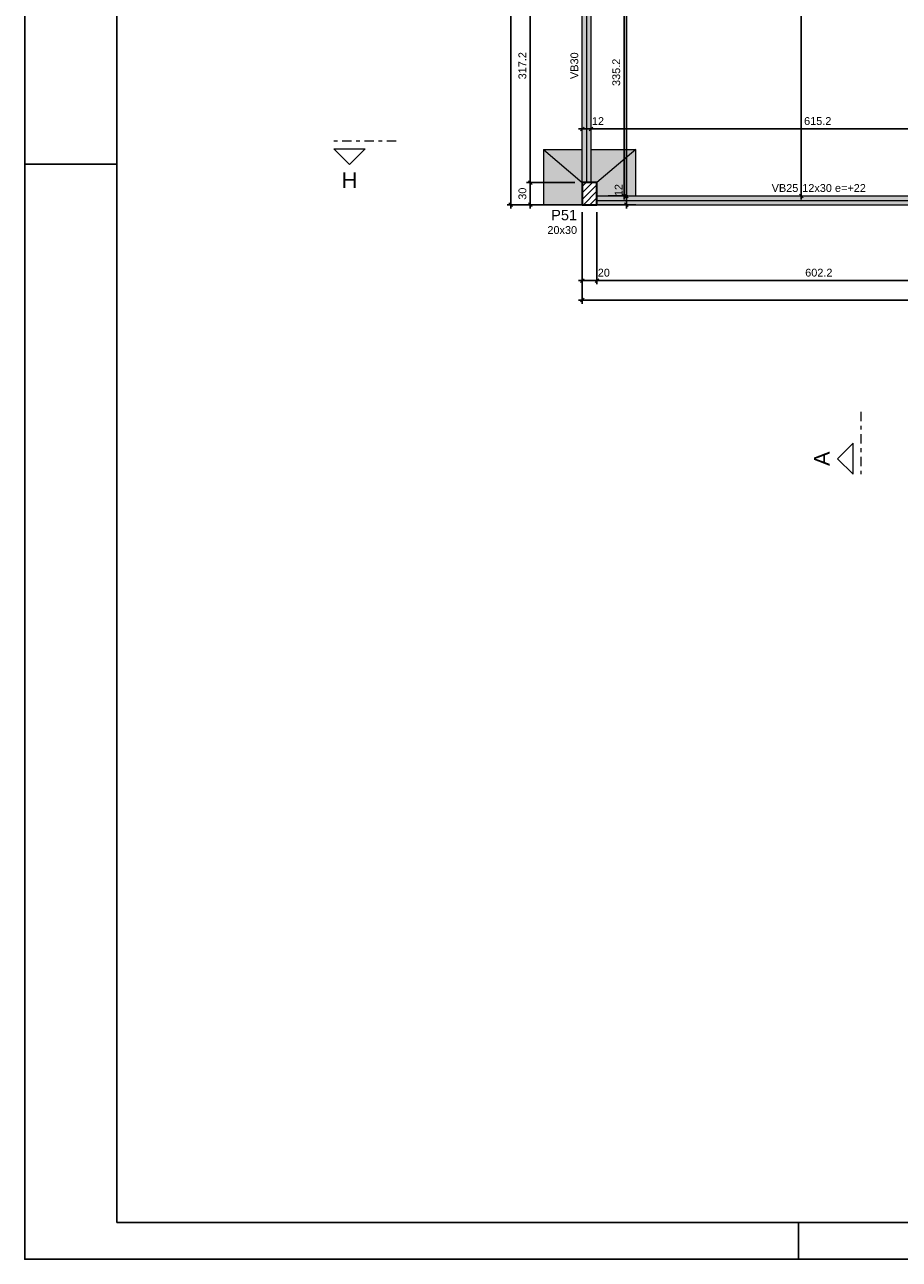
# Model space of a CAD drawing. Header units: millimetres. Extents: x 0 to 119, y 0 to 84.
# Tile 1 of 27: x 0 to 24, y 0 to 33. Entities that reach past the tile are written whole.
import ezdxf

# ---------------------------------------------------------------- set-up
doc = ezdxf.new("R2010")
doc.units = ezdxf.units.MM
doc.header["$MEASUREMENT"] = 0
doc.linetypes.add('DASHDOT', pattern=[2.54, 1.27, -0.635, 0, -0.635])
doc.linetypes.add('NULL', pattern=[0])
doc.layers.get('0').update_dxf_attribs({"lineweight": 18})
for name, color, linetype, lineweight in [('FO-Cortes', 9, 'DASHDOT', 5), ('FO-Cotas', 5, 'Continuous', 5), ('FO-Eixos', 5, 'Continuous', 5), ('FO-Hachura das sapatas', 43, 'Continuous', 5), ('FO-Hachura pilar que passa', 19, 'Continuous', 5), ('FO-Hachura viga', 43, 'Continuous', 5), ('FO-Pilares', 4, 'Continuous', 30), ('FO-Seção das fundações', 9, 'Continuous', 5), ('FO-Textos das vigas', 7, 'Continuous', 5), ('FO-Textos dos pilares', 7, 'Continuous', 5), ('FO-Vigas', 1, 'Continuous', 20)]:
    doc.layers.add(name, color=color, linetype=linetype, lineweight=lineweight)
doc.layers.add('SEDUC_MARF', color=1, linetype='Continuous')
doc.layers.add('SEDUC_MARGG', color=7, linetype='Continuous')
doc.styles.add('Arial', font='txt')
doc.dimstyles.new('UM_50.000000', dxfattribs={"dimtxt": 0.18, "dimasz": 0.1, "dimexe": 0.1, "dimexo": 0.2, "dimgap": 0, "dimtad": 1, "dimtih": 1, "dimtoh": 1, "dimdec": 1, "dimlfac": 50, "dimzin": 0, "dimdsep": 46, "dimtxsty": 'Standard', "dimcen": 0.09, "dimdle": 0.1, "dimadec": 1, "dimazin": 2, "dimtfac": 1, "dimtdec": 4, "dimtofl": 0, "dimtmove": 0, "dimatfit": 3, "dimfxl": 1, "dimtolj": 1, "dimarcsym": 0})

# ---------------------------------------------------------------- blocks, each defined once
blk = doc.blocks.new('_Oblique')
at = {"color": 0, "linetype": 'ByBlock', "lineweight": -2}
blk.add_line((-0.5, -0.5), (0.5, 0.5), dxfattribs=at)
blk = doc.blocks.new('*D27')
at = {"layer": 'Defpoints', "color": 0}
for p in [(15.135, 28.603), (15.535, 28.603), (15.535, 26.548)]:
    blk.add_point(p, dxfattribs=at)
at = {"layer": 'FO-Cotas', "color": 0, "lineweight": -2}
for p, q in [((15.135, 28.403), (15.135, 26.448)), ((15.535, 28.403), (15.535, 26.448)), ((15.035, 26.548), (15.635, 26.548))]:
    blk.add_line(p, q, dxfattribs=at)
at = {"layer": 'FO-Cotas', "color": 0, "lineweight": -2, "xscale": 0.1, "yscale": 0.1, "zscale": 0.1, "rotation": 180}
blk.add_blockref('_Oblique', (15.135, 26.548), dxfattribs=at)
at = {"layer": 'FO-Cotas', "color": 0, "lineweight": -2, "xscale": 0.1, "yscale": 0.1, "zscale": 0.1}
blk.add_blockref('_Oblique', (15.535, 26.548), dxfattribs=at)
at = {"layer": 'FO-Cotas', "color": 7, "insert": (15.721, 26.76), "char_height": 0.2118, "attachment_point": 5, "rotation": 0.0057, "style": 'Arial'}
blk.add_mtext('\\A1;20', dxfattribs=at)
blk = doc.blocks.new('*D28')
at = {"layer": 'Defpoints', "color": 0}
for p in [(15.535, 28.603), (27.579, 28.088), (27.579, 26.548)]:
    blk.add_point(p, dxfattribs=at)
at = {"layer": 'FO-Cotas', "color": 0, "lineweight": -2}
for p, q in [((15.535, 28.403), (15.535, 26.448)), ((27.579, 27.888), (27.579, 26.448)), ((15.435, 26.548), (27.679, 26.548))]:
    blk.add_line(p, q, dxfattribs=at)
at = {"layer": 'FO-Cotas', "color": 0, "lineweight": -2, "xscale": 0.1, "yscale": 0.1, "zscale": 0.1, "rotation": 180}
blk.add_blockref('_Oblique', (15.535, 26.548), dxfattribs=at)
at = {"layer": 'FO-Cotas', "color": 0, "lineweight": -2, "xscale": 0.1, "yscale": 0.1, "zscale": 0.1}
blk.add_blockref('_Oblique', (27.579, 26.548), dxfattribs=at)
at = {"layer": 'FO-Cotas', "color": 7, "insert": (21.557, 26.76), "char_height": 0.2118, "attachment_point": 5, "style": 'Arial'}
blk.add_mtext('\\A1;602.2', dxfattribs=at)
blk = doc.blocks.new('*D44')
at = {"layer": 'Defpoints', "color": 0}
for p in [(15.135, 28.603), (84.436, 27.96), (84.436, 26.019)]:
    blk.add_point(p, dxfattribs=at)
at = {"layer": 'FO-Cotas', "color": 0, "lineweight": -2}
for p, q in [((15.135, 28.403), (15.135, 25.919)), ((84.436, 27.76), (84.436, 25.919)), ((15.035, 26.019), (84.536, 26.019))]:
    blk.add_line(p, q, dxfattribs=at)
at = {"layer": 'FO-Cotas', "color": 0, "lineweight": -2, "xscale": 0.1, "yscale": 0.1, "zscale": 0.1, "rotation": 180}
blk.add_blockref('_Oblique', (15.135, 26.019), dxfattribs=at)
at = {"layer": 'FO-Cotas', "color": 0, "lineweight": -2, "xscale": 0.1, "yscale": 0.1, "zscale": 0.1}
blk.add_blockref('_Oblique', (84.436, 26.019), dxfattribs=at)
at = {"layer": 'FO-Cotas', "color": 7, "insert": (49.786, 26.231), "char_height": 0.2118, "attachment_point": 5, "style": 'Arial'}
blk.add_mtext('\\A1;3465', dxfattribs=at)
blk = doc.blocks.new('*D47')
at = {"layer": 'Defpoints', "color": 0}
for p in [(13.723, 29.203), (15.135, 29.203), (15.135, 28.603)]:
    blk.add_point(p, dxfattribs=at)
at = {"layer": 'FO-Cotas', "color": 0, "lineweight": -2}
for p, q in [((14.935, 29.203), (13.623, 29.203)), ((13.723, 28.503), (13.723, 29.303)), ((14.935, 28.603), (13.623, 28.603))]:
    blk.add_line(p, q, dxfattribs=at)
at = {"layer": 'FO-Cotas', "color": 0, "lineweight": -2, "xscale": 0.1, "yscale": 0.1, "zscale": 0.1}
for p, rotation in [((13.723, 29.203), 90), ((13.723, 28.603), 270)]:
    blk.add_blockref('_Oblique', p, dxfattribs=dict(at, rotation=rotation))
at = {"layer": 'FO-Cotas', "color": 7, "insert": (13.511, 28.903), "char_height": 0.2118, "attachment_point": 5, "rotation": 90, "style": 'Arial'}
blk.add_mtext('\\A1;30', dxfattribs=at)
blk = doc.blocks.new('*D48')
at = {"layer": 'Defpoints', "color": 0}
for p in [(13.723, 35.546), (15.135, 35.546), (15.135, 29.203)]:
    blk.add_point(p, dxfattribs=at)
at = {"layer": 'FO-Cotas', "color": 0, "lineweight": -2}
for p, q in [((14.935, 35.546), (13.623, 35.546)), ((13.723, 29.103), (13.723, 35.646)), ((14.935, 29.203), (13.623, 29.203))]:
    blk.add_line(p, q, dxfattribs=at)
at = {"layer": 'FO-Cotas', "color": 0, "lineweight": -2, "xscale": 0.1, "yscale": 0.1, "zscale": 0.1}
for p, rotation in [((13.723, 35.546), 90), ((13.723, 29.203), 270)]:
    blk.add_blockref('_Oblique', p, dxfattribs=dict(at, rotation=rotation))
at = {"layer": 'FO-Cotas', "color": 7, "insert": (13.511, 32.374), "char_height": 0.2118, "attachment_point": 5, "rotation": 90, "style": 'Arial'}
blk.add_mtext('\\A1;317.2', dxfattribs=at)
blk = doc.blocks.new('*D57')
at = {"layer": 'Defpoints', "color": 0}
for p in [(13.194, 69.456), (15.135, 69.456), (15.135, 28.603)]:
    blk.add_point(p, dxfattribs=at)
at = {"layer": 'FO-Cotas', "color": 0, "lineweight": -2}
for p, q in [((14.935, 69.456), (13.094, 69.456)), ((13.194, 28.503), (13.194, 69.556)), ((14.935, 28.603), (13.094, 28.603))]:
    blk.add_line(p, q, dxfattribs=at)
at = {"layer": 'FO-Cotas', "color": 0, "lineweight": -2, "xscale": 0.1, "yscale": 0.1, "zscale": 0.1}
for p, rotation in [((13.194, 69.456), 90), ((13.194, 28.603), 270)]:
    blk.add_blockref('_Oblique', p, dxfattribs=dict(at, rotation=rotation))
at = {"layer": 'FO-Cotas', "color": 7, "insert": (12.982, 49.029), "char_height": 0.2118, "attachment_point": 5, "rotation": 90, "style": 'Arial'}
blk.add_mtext('\\A1;2042.7', dxfattribs=at)
blk = doc.blocks.new('*D80')
at = {"layer": 'Defpoints', "color": 0}
for p in [(15.135, 30.66), (15.375, 30.66), (15.375, 30.66)]:
    blk.add_point(p, dxfattribs=at)
at = {"layer": 'FO-Cotas', "color": 0, "lineweight": -2}
blk.add_line((15.035, 30.66), (15.475, 30.66), dxfattribs=at)
at = {"layer": 'FO-Cotas', "color": 0, "lineweight": -2, "xscale": 0.1, "yscale": 0.1, "zscale": 0.1, "rotation": 180}
blk.add_blockref('_Oblique', (15.135, 30.66), dxfattribs=at)
at = {"layer": 'FO-Cotas', "color": 0, "lineweight": -2, "xscale": 0.1, "yscale": 0.1, "zscale": 0.1}
blk.add_blockref('_Oblique', (15.375, 30.66), dxfattribs=at)
at = {"layer": 'FO-Cotas', "color": 7, "insert": (15.561, 30.872), "char_height": 0.2118, "attachment_point": 5, "rotation": 0.0057, "style": 'Arial'}
blk.add_mtext('\\A1;12', dxfattribs=at)
blk = doc.blocks.new('*D81')
at = {"layer": 'Defpoints', "color": 0}
for p in [(15.375, 30.66), (27.679, 30.66), (27.679, 30.66)]:
    blk.add_point(p, dxfattribs=at)
at = {"layer": 'FO-Cotas', "color": 0, "lineweight": -2}
blk.add_line((15.275, 30.66), (27.779, 30.66), dxfattribs=at)
at = {"layer": 'FO-Cotas', "color": 0, "lineweight": -2, "xscale": 0.1, "yscale": 0.1, "zscale": 0.1, "rotation": 180}
blk.add_blockref('_Oblique', (15.375, 30.66), dxfattribs=at)
at = {"layer": 'FO-Cotas', "color": 0, "lineweight": -2, "xscale": 0.1, "yscale": 0.1, "zscale": 0.1}
blk.add_blockref('_Oblique', (27.679, 30.66), dxfattribs=at)
at = {"layer": 'FO-Cotas', "color": 7, "insert": (21.527, 30.872), "char_height": 0.2118, "attachment_point": 5, "rotation": 0.0057, "style": 'Arial'}
blk.add_mtext('\\A1;615.2', dxfattribs=at)
blk = doc.blocks.new('*D129')
at = {"layer": 'Defpoints', "color": 0}
for p in [(16.335, 28.843), (16.335, 28.843), (16.335, 28.603)]:
    blk.add_point(p, dxfattribs=at)
at = {"layer": 'FO-Cotas', "color": 0, "lineweight": -2}
blk.add_line((16.335, 28.503), (16.335, 28.943), dxfattribs=at)
at = {"layer": 'FO-Cotas', "color": 0, "lineweight": -2, "xscale": 0.1, "yscale": 0.1, "zscale": 0.1}
for p, rotation in [((16.335, 28.843), 90), ((16.335, 28.603), 270)]:
    blk.add_blockref('_Oblique', p, dxfattribs=dict(at, rotation=rotation))
at = {"layer": 'FO-Cotas', "color": 7, "insert": (16.123, 29), "char_height": 0.2118, "attachment_point": 5, "rotation": 90, "style": 'Arial'}
blk.add_mtext('\\A1;12', dxfattribs=at)
blk = doc.blocks.new('*D130')
at = {"layer": 'Defpoints', "color": 0}
for p in [(16.335, 61.623), (16.335, 61.623), (16.335, 28.843)]:
    blk.add_point(p, dxfattribs=at)
at = {"layer": 'FO-Cotas', "color": 0, "lineweight": -2}
blk.add_line((16.335, 28.743), (16.335, 61.723), dxfattribs=at)
at = {"layer": 'FO-Cotas', "color": 0, "lineweight": -2, "xscale": 0.1, "yscale": 0.1, "zscale": 0.1}
for p, rotation in [((16.335, 61.623), 90), ((16.335, 28.843), 270)]:
    blk.add_blockref('_Oblique', p, dxfattribs=dict(at, rotation=rotation))
at = {"layer": 'FO-Cotas', "color": 7, "insert": (16.123, 45.233), "char_height": 0.2118, "attachment_point": 5, "rotation": 90, "style": 'Arial'}
blk.add_mtext('\\A1;1639', dxfattribs=at)
blk = doc.blocks.new('*D134')
at = {"layer": 'Defpoints', "color": 0}
for p in [(21.079, 69.163), (21.079, 69.163), (21.079, 28.843)]:
    blk.add_point(p, dxfattribs=at)
at = {"layer": 'FO-Cotas', "color": 0, "lineweight": -2}
blk.add_line((21.079, 28.743), (21.079, 69.263), dxfattribs=at)
at = {"layer": 'FO-Cotas', "color": 0, "lineweight": -2, "xscale": 0.1, "yscale": 0.1, "zscale": 0.1}
for p, rotation in [((21.079, 69.163), 90), ((21.079, 28.843), 270)]:
    blk.add_blockref('_Oblique', p, dxfattribs=dict(at, rotation=rotation))
at = {"layer": 'FO-Cotas', "color": 7, "insert": (20.867, 49.003), "char_height": 0.2118, "attachment_point": 5, "rotation": 90, "style": 'Arial'}
blk.add_mtext('\\A1;2016', dxfattribs=at)
blk = doc.blocks.new('*D233')
at = {"layer": 'Defpoints', "color": 0}
for p in [(15.735, 35.546), (16.271, 35.546), (15.635, 28.843)]:
    blk.add_point(p, dxfattribs=at)
at = {"layer": 'FO-Cotas', "color": 0, "lineweight": -2}
for p, q in [((15.935, 35.546), (16.371, 35.546)), ((16.271, 28.743), (16.271, 35.646)), ((15.835, 28.843), (16.371, 28.843))]:
    blk.add_line(p, q, dxfattribs=at)
at = {"layer": 'FO-Cotas', "color": 0, "lineweight": -2, "xscale": 0.1, "yscale": 0.1, "zscale": 0.1}
for p, rotation in [((16.271, 35.546), 90), ((16.271, 28.843), 270)]:
    blk.add_blockref('_Oblique', p, dxfattribs=dict(at, rotation=rotation))
at = {"layer": 'FO-Cotas', "color": 7, "insert": (16.059, 32.194), "char_height": 0.2118, "attachment_point": 5, "rotation": 90, "style": 'Arial'}
blk.add_mtext('\\A1;335.2', dxfattribs=at)

msp = doc.modelspace()

# ---------------------------------------------------------------- hatches: boundary and pattern name
at = {"layer": 'FO-Hachura das sapatas', "linetype": 'Continuous'}
h = msp.add_hatch(color=43, dxfattribs=at)
h.paths.add_polyline_path([(16.5852, 30.1026), (14.0852, 30.1026), (14.0852, 28.6026), (16.5852, 28.6026), (16.5852, 30.1026)])
h.paths.add_polyline_path([(15.5352, 28.6026), (15.5352, 29.2026), (15.3752, 29.2026), (15.3752, 30.1026), (15.1352, 30.1026), (15.1352, 28.6026), (15.5352, 28.6026)], flags=0)
h.paths.add_polyline_path([(16.5852, 28.8426), (15.5352, 28.8426), (15.5352, 28.6026), (16.5852, 28.6026), (16.5852, 28.8426)], flags=0)
at = {"layer": 'FO-Hachura pilar que passa', "linetype": 'Continuous'}
h = msp.add_hatch(dxfattribs=at)
h.set_pattern_fill('ANSI31', color=19, style=0)
h.paths.add_polyline_path([(15.5352, 29.2026), (15.3352, 29.2026), (15.1352, 29.2026), (15.1352, 28.9026), (15.1352, 28.6026), (15.3352, 28.6026), (15.5352, 28.6026), (15.5352, 28.9026)])
at = {"layer": 'FO-Hachura viga', "linetype": 'Continuous'}
for points in [[(15.3752, 35.5458), (15.3752, 35.5458), (15.1352, 35.5458), (15.1352, 29.2028), (15.3752, 29.2028), (15.3752, 35.5458)], [(27.5788, 28.8428), (27.5788, 28.8428), (15.5352, 28.8428), (15.5352, 28.6028), (27.5788, 28.6028), (27.5788, 28.8428)]]:
    msp.add_hatch(color=43, dxfattribs=at).paths.add_polyline_path(points)

# ---------------------------------------------------------------- linework, layer by layer
at = {"layer": 'FO-Cortes', "ltscale": 0.2}
for p, q in [((10.0873, 30.3296), (8.3929, 30.3296)), ((22.6991, 22.9858), (22.6991, 21.2914))]:
    msp.add_line(p, q, dxfattribs=at)
at = {"layer": 'FO-Cortes', "linetype": 'Continuous', "ltscale": 0.2}
for points in [[(8.3929, 30.1178), (9.2401, 30.1178), (8.8165, 29.6942), (8.3929, 30.1178)], [(22.4873, 21.2914), (22.4873, 22.1386), (22.0637, 21.715), (22.4873, 21.2914)]]:
    msp.add_lwpolyline(points, close=True, dxfattribs=at)
at = {"layer": 'FO-Eixos'}
for p, q in [((15.2552, 29.2026), (15.2552, 35.5458)), ((15.5352, 28.7226), (27.5786, 28.7226))]:
    msp.add_line(p, q, dxfattribs=at)
at = {"layer": 'FO-Pilares'}
msp.add_lwpolyline([(15.5352, 29.2026), (15.3352, 29.2026), (15.1352, 29.2026), (15.1352, 28.9026), (15.1352, 28.6026), (15.3352, 28.6026), (15.5352, 28.6026), (15.5352, 28.9026), (15.5352, 29.2026)], close=True, dxfattribs=at)
at = {"layer": 'FO-Seção das fundações'}
for p, q in [((14.0852, 30.1026), (15.1352, 29.2026)), ((16.5852, 30.1026), (15.5352, 29.2026)), ((14.0852, 28.6026), (15.1352, 28.6026)), ((16.5852, 28.6026), (15.5352, 28.6026))]:
    msp.add_line(p, q, dxfattribs=at)
for points in [[(14.0852, 30.1026), (14.0852, 28.6026)], [(14.0852, 30.1026), (15.1352, 30.1026)], [(15.3752, 30.1026), (16.5852, 30.1026)], [(16.5852, 28.8426), (16.5852, 30.1026)], [(16.5852, 28.6026), (14.0852, 28.6026)]]:
    msp.add_lwpolyline(points, dxfattribs=at)
at = {"layer": 'FO-Vigas'}
for p, q in [((15.1352, 29.2026), (15.1352, 35.5458)), ((15.3752, 29.2026), (15.3752, 35.5458)), ((15.5352, 28.8426), (27.5786, 28.8426)), ((15.5352, 28.6026), (27.5786, 28.6026))]:
    msp.add_line(p, q, dxfattribs=at)
at = {"layer": 'SEDUC_MARF'}
for p, q in [((0, 29.7), (2.5, 29.7)), ((21.0015, 1), (21.0015, 0))]:
    msp.add_line(p, q, dxfattribs=at)
msp.add_lwpolyline([(118.9, 84.1), (0, 84.1), (0, 0), (118.9, 0)], close=True, dxfattribs=at)
at = {"layer": 'SEDUC_MARGG'}
msp.add_lwpolyline([(2.5, 1), (117.9, 1), (117.9, 83.1), (2.5, 83.1), (2.5, 1)], dxfattribs=at)

# ---------------------------------------------------------------- texts
at = {"layer": 'FO-Cortes', "linetype": 'NULL', "ltscale": 0.2, "insert": (8.8166, 29.0592), "char_height": 0.4236, "width": 0.837715, "attachment_point": 8, "line_spacing_factor": 0.798, "style": 'Arial'}
msp.add_mtext('H', dxfattribs=at)
at = {"layer": 'FO-Cortes', "linetype": 'NULL', "ltscale": 0.2, "insert": (21.8519, 21.7146), "char_height": 0.4236, "width": 0.773711, "attachment_point": 8, "rotation": 90.00021, "line_spacing_factor": 0.798, "style": 'Arial'}
msp.add_mtext('A', dxfattribs=at)
at = {"layer": 'FO-Textos das vigas', "linetype": 'NULL', "insert": (15.0297, 32.3746), "char_height": 0.2118, "width": 1.418848, "attachment_point": 8, "rotation": 90.00021, "line_spacing_factor": 0.798, "style": 'Arial'}
msp.add_mtext('VB30', dxfattribs=at)
at = {"layer": 'FO-Textos das vigas', "linetype": 'NULL', "char_height": 0.2118, "line_spacing_factor": 0.798, "style": 'Arial'}
for s, insert, width, attachment_point in [('VB25', (21.0006, 28.9485), 1.418848, 9), ('12x30 e=+22', (21.1066, 28.9485), 3.386543, 7)]:
    msp.add_mtext(s, dxfattribs=dict(at, insert=insert, width=width, attachment_point=attachment_point))
at = {"layer": 'FO-Textos dos pilares', "linetype": 'NULL', "attachment_point": 9, "line_spacing_factor": 0.798, "style": 'Arial'}
for s, insert, char_height, width in [('P51', (14.9946, 28.1788), 0.2824, 1.387852), ('20x30', (14.9946, 27.8085), 0.2118, 1.580273)]:
    msp.add_mtext(s, dxfattribs=dict(at, insert=insert, char_height=char_height, width=width))

# ---------------------------------------------------------------- dimensions: what is measured, and where the dimension line sits
at = {"layer": 'FO-Cotas'}
for base, p1, p2, override, picture, middle in [((13.1937426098, 69.4555880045), (15.1352426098, 28.6025880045), (15.1352426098, 69.4555880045), {"dimtxt": 0.2118, "dimasz": 0.1, "dimexe": 0.1, "dimexo": 0.2, "dimtad": 1, "dimtih": 0, "dimtoh": 0, "dimdec": 1, "dimlfac": 50, "dimzin": 8, "dimtxsty": 'Arial', "dimblk": 'Oblique', "dimblk1": 'Oblique', "dimblk2": 'Oblique', "dimsah": 1, "dimdle": 0.1, "dimse1": 0, "dimse2": 0, "dimclrt": 7, "dimadec": 1, "dimazin": 3, "dimtmove": 2, "dimldrblk": 'Oblique'}, '*D57', (12.9819426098, 49.0290880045)), ((21.0792, 69.1634), (21.0792, 28.8426), (21.0792, 69.1634), {"dimtxt": 0.2118, "dimasz": 0.1, "dimexe": 0.1, "dimexo": 0.2, "dimtad": 1, "dimtih": 0, "dimtoh": 0, "dimdec": 1, "dimlfac": 50, "dimzin": 8, "dimtxsty": 'Arial', "dimblk": 'Oblique', "dimblk1": 'Oblique', "dimblk2": 'Oblique', "dimsah": 1, "dimdle": 0.1, "dimse1": 1, "dimse2": 1, "dimclrt": 7, "dimadec": 1, "dimazin": 3, "dimtmove": 2, "dimldrblk": 'Oblique'}, '*D134', (20.8674, 49.003)), ((16.3352, 61.6234), (16.3352, 28.8426), (16.3352, 61.6234), {"dimtxt": 0.2118, "dimasz": 0.1, "dimexe": 0.1, "dimexo": 0.2, "dimtad": 1, "dimtih": 0, "dimtoh": 0, "dimdec": 1, "dimlfac": 50, "dimzin": 8, "dimtxsty": 'Arial', "dimblk": 'Oblique', "dimblk1": 'Oblique', "dimblk2": 'Oblique', "dimsah": 1, "dimdle": 0.1, "dimse1": 1, "dimse2": 1, "dimclrt": 7, "dimadec": 1, "dimazin": 3, "dimtmove": 2, "dimldrblk": 'Oblique'}, '*D130', (16.1234, 45.233)), ((13.7232, 35.5458), (15.1352, 29.2026), (15.1352, 35.5458), {"dimtxt": 0.2118, "dimasz": 0.1, "dimexe": 0.1, "dimexo": 0.2, "dimtad": 1, "dimtih": 0, "dimtoh": 0, "dimdec": 1, "dimlfac": 50, "dimzin": 8, "dimtxsty": 'Arial', "dimblk": 'Oblique', "dimblk1": 'Oblique', "dimblk2": 'Oblique', "dimsah": 1, "dimdle": 0.1, "dimse1": 0, "dimse2": 0, "dimclrt": 7, "dimadec": 1, "dimazin": 3, "dimtmove": 2, "dimldrblk": 'Oblique'}, '*D48', (13.5114, 32.3742)), ((16.2706, 35.5458), (15.6352, 28.8426), (15.7352, 35.5458), {"dimtxt": 0.2118, "dimasz": 0.1, "dimexe": 0.1, "dimexo": 0.2, "dimtad": 1, "dimtih": 0, "dimtoh": 0, "dimdec": 1, "dimlfac": 50, "dimzin": 8, "dimtxsty": 'Arial', "dimblk": 'Oblique', "dimblk1": 'Oblique', "dimblk2": 'Oblique', "dimsah": 1, "dimdle": 0.1, "dimse1": 0, "dimse2": 0, "dimclrt": 7, "dimadec": 1, "dimazin": 3, "dimtmove": 2, "dimldrblk": 'Oblique'}, '*D233', (16.0588, 32.1942)), ((13.7232, 29.2026), (15.1352, 28.6026), (15.1352, 29.2026), {"dimtxt": 0.2118, "dimasz": 0.1, "dimexe": 0.1, "dimexo": 0.2, "dimtad": 1, "dimtih": 0, "dimtoh": 0, "dimdec": 1, "dimlfac": 50, "dimzin": 8, "dimtxsty": 'Arial', "dimblk": 'Oblique', "dimblk1": 'Oblique', "dimblk2": 'Oblique', "dimsah": 1, "dimdle": 0.1, "dimse1": 0, "dimse2": 0, "dimclrt": 7, "dimadec": 1, "dimazin": 3, "dimtmove": 2, "dimldrblk": 'Oblique'}, '*D47', (13.5114, 28.9026)), ((16.3352, 28.8426), (16.3352, 28.6026), (16.3352, 28.8426), {"dimtxt": 0.2118, "dimasz": 0.1, "dimexe": 0.1, "dimexo": 0.2, "dimtad": 1, "dimtih": 0, "dimtoh": 0, "dimdec": 1, "dimlfac": 50, "dimzin": 8, "dimtxsty": 'Arial', "dimblk": 'Oblique', "dimblk1": 'Oblique', "dimblk2": 'Oblique', "dimsah": 1, "dimdle": 0.1, "dimse1": 1, "dimse2": 1, "dimclrt": 7, "dimadec": 1, "dimazin": 3, "dimtmove": 2, "dimldrblk": 'Oblique'}, '*D129', (16.1234, 28.9999))]:
    dim = msp.add_linear_dim(base=base, p1=p1, p2=p2, angle=90, dimstyle='UM_50.000000', override=override, dxfattribs=at)
    dim.commit()
    dim.dimension.update_dxf_attribs({"geometry": picture, "text_midpoint": middle, "dimtype": 160, "text_rotation": 90})
for base, p1, p2, override, picture, middle in [((15.3752, 30.6604), (15.1352, 30.6604), (15.3752, 30.6604), {"dimtxt": 0.2118, "dimasz": 0.1, "dimexe": 0.1, "dimexo": 0.2, "dimtad": 1, "dimtih": 0, "dimtoh": 0, "dimdec": 1, "dimlfac": 50, "dimzin": 8, "dimtxsty": 'Arial', "dimblk": 'Oblique', "dimblk1": 'Oblique', "dimblk2": 'Oblique', "dimsah": 1, "dimdle": 0.1, "dimse1": 1, "dimse2": 1, "dimclrt": 7, "dimadec": 1, "dimazin": 3, "dimtmove": 2, "dimldrblk": 'Oblique'}, '*D80', (15.5605, 30.8722)), ((27.6786, 30.6604), (15.3752, 30.6604), (27.6786, 30.6604), {"dimtxt": 0.2118, "dimasz": 0.1, "dimexe": 0.1, "dimexo": 0.2, "dimtad": 1, "dimtih": 0, "dimtoh": 0, "dimdec": 1, "dimlfac": 50, "dimzin": 8, "dimtxsty": 'Arial', "dimblk": 'Oblique', "dimblk1": 'Oblique', "dimblk2": 'Oblique', "dimsah": 1, "dimdle": 0.1, "dimse1": 1, "dimse2": 1, "dimclrt": 7, "dimadec": 1, "dimazin": 3, "dimtmove": 2, "dimldrblk": 'Oblique'}, '*D81', (21.5269, 30.8722)), ((15.5352, 26.5484), (15.1352, 28.6026), (15.5352, 28.6026), {"dimtxt": 0.2118, "dimasz": 0.1, "dimexe": 0.1, "dimexo": 0.2, "dimtad": 1, "dimtih": 0, "dimtoh": 0, "dimdec": 1, "dimlfac": 50, "dimzin": 8, "dimtxsty": 'Arial', "dimblk": 'Oblique', "dimblk1": 'Oblique', "dimblk2": 'Oblique', "dimsah": 1, "dimdle": 0.1, "dimse1": 0, "dimse2": 0, "dimclrt": 7, "dimadec": 1, "dimazin": 3, "dimtmove": 2, "dimldrblk": 'Oblique'}, '*D27', (15.7205, 26.7602))]:
    dim = msp.add_linear_dim(base=base, p1=p1, p2=p2, dimstyle='UM_50.000000', override=override, dxfattribs=at)
    dim.commit()
    dim.dimension.update_dxf_attribs({"geometry": picture, "text_midpoint": middle, "dimtype": 160, "text_rotation": 0.00573})
for base, p1, p2, picture, middle in [((84.4358, 26.0189), (15.1352, 28.6026), (84.4358, 27.9604), '*D44', (49.7855, 26.2307)), ((27.5786, 26.5484), (15.5352, 28.6026), (27.5786, 28.088), '*D28', (21.5569, 26.7602))]:
    dim = msp.add_linear_dim(base=base, p1=p1, p2=p2, dimstyle='UM_50.000000', override={"dimtxt": 0.2118, "dimasz": 0.1, "dimexe": 0.1, "dimexo": 0.2, "dimtad": 1, "dimtih": 0, "dimtoh": 0, "dimdec": 1, "dimlfac": 50, "dimzin": 8, "dimtxsty": 'Arial', "dimblk": 'Oblique', "dimblk1": 'Oblique', "dimblk2": 'Oblique', "dimsah": 1, "dimdle": 0.1, "dimse1": 0, "dimse2": 0, "dimclrt": 7, "dimadec": 1, "dimazin": 3, "dimtmove": 2, "dimldrblk": 'Oblique'}, dxfattribs=at)
    dim.commit()
    dim.dimension.update_dxf_attribs({"geometry": picture, "text_midpoint": middle, "dimtype": 160})

doc.saveas('drawing.dxf')
